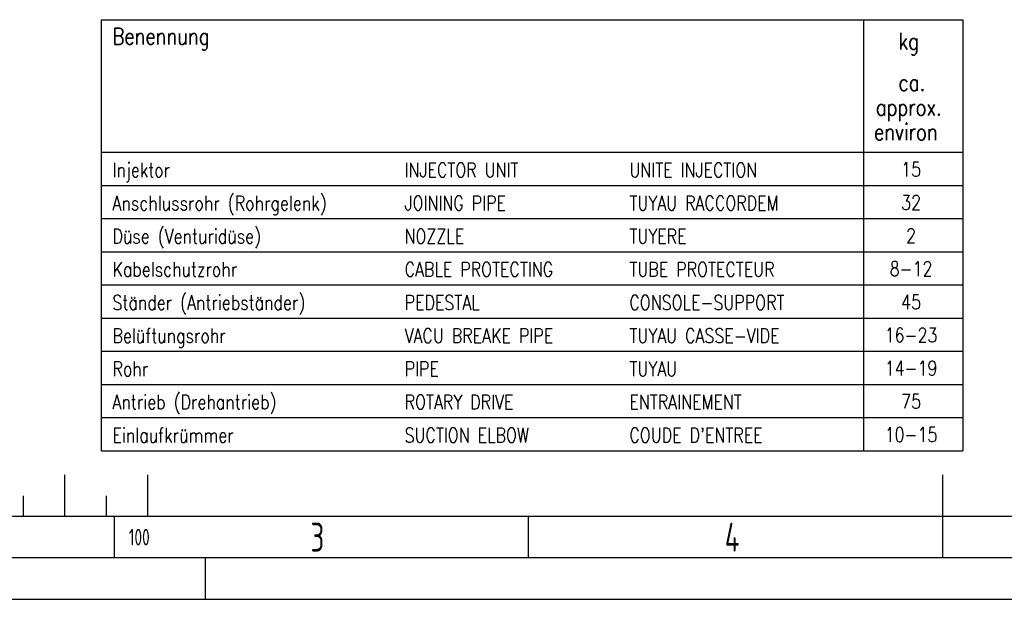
# Model space of a CAD drawing. Header units: millimetres. Extents: x 0 to 8400, y 0 to 5940.
# Tile 11 of 51: x 2051 to 4429, y 0 to 1399. Entities that reach past the tile are written whole.
import ezdxf
from ezdxf.enums import TextEntityAlignment as Align

# ---------------------------------------------------------------- set-up
doc = ezdxf.new("R2010")
doc.units = ezdxf.units.MM
doc.header["$LTSCALE"] = 20
doc.layers.get('0').update_dxf_attribs({"linetype": 'CONTINUOUS'})
for name, color, linetype in [('02-LINIE-035', 2, 'CONTINUOUS'), ('10-TEXT-025', 1, 'CONTINUOUS'), ('KSB-BLATTRAND', 2, 'CONTINUOUS')]:
    doc.layers.add(name, color=color, linetype=linetype)
doc.styles.add('ROMANS', font='romans', dxfattribs={"width": 0.8})
doc.styles.get("Standard").update_dxf_attribs({"font": 'ISOCP.SHX'})

# ---------------------------------------------------------------- blocks, each defined once
blk = doc.blocks.new('Rahmen_A3')
at = {"color": 1, "ltscale": 150}
for p, q in [((108, 15), (108, 10)), ((118, 15), (118, 10)), ((103, 12.5), (103, 10)), ((113, 12.5), (113, 10)), ((410, 10), (18, 10)), ((114, 5), (114, 10)), ((164, 5), (164, 10)), ((0, 0), (420, 0))]:
    blk.add_line(p, q, dxfattribs=at)
at = {"color": 3, "ltscale": 150}
for p, q in [((214, 5), (214, 15)), ((415, 5), (13, 5)), ((125, 0), (125, 5))]:
    blk.add_line(p, q, dxfattribs=at)
at = {"color": 1, "ltscale": 150, "width": 0.75}
for s, height, p in [('100', 2, (115.75, 6.5)), ('3', 3.5, (137.6875, 5.75)), ('4', 3.5, (187.6875, 5.75))]:
    blk.add_text(s, height=height, dxfattribs=at).set_placement(p)

msp = doc.modelspace()

# ---------------------------------------------------------------- linework, layer by layer
at = {"layer": '02-LINIE-035'}
for p, q in [((2248.4, 1398.6), (2248.4, 358.6)), ((2248.4, 1398.6), (4328.7, 1398.6)), ((4088.7, 1398.6), (4088.7, 358.6)), ((4328.7, 1398.6), (4328.7, 358.6)), ((2248.4, 1078.6), (4328.7, 1078.6)), ((2248.4, 998.6), (4328.7, 998.6)), ((2248.4, 918.6), (4328.7, 918.6)), ((2248.4, 838.6), (4328.7, 838.6)), ((2248.4, 758.6), (4328.7, 758.6)), ((2248.4, 678.6), (4328.7, 678.6)), ((2248.4, 598.6), (4328.7, 598.6)), ((2248.4, 518.6), (4328.7, 518.6)), ((2248.4, 438.6), (4328.7, 438.6)), ((2248.4, 358.6), (4328.7, 358.6))]:
    msp.add_line(p, q, dxfattribs=at)

# ---------------------------------------------------------------- block references
at = {"layer": 'KSB-BLATTRAND', "xscale": 20, "yscale": 20, "zscale": 20}
msp.add_blockref('Rahmen_A3', (0, 0), dxfattribs=at)

# ---------------------------------------------------------------- texts
at = {"layer": '02-LINIE-035', "style": 'ROMANS', "width": 0.8}
for s, p in [('Benennung', (2275.4, 1338.6)), ('kg', (4173.3, 1326.6)), ('ca.', (4173.3, 1226.8)), ('approx.', (4118.6, 1167.4)), ('environ', (4114.1, 1108))]:
    msp.add_text(s, height=40, dxfattribs=at).set_placement(p)
at = {"layer": '10-TEXT-025', "style": 'ROMANS', "width": 0.8}
for s, p in [('Injektor', (2275.4, 1018.6)), ('INJECTOR UNIT', (2980.7, 1018.6)), ('UNITE INJECTION', (3523.5, 1018.6)), ('Anschlussrohr (Rohrgelenk)', (2275.4, 938.6)), ('JOINING PIPE', (2980.7, 938.6)), ('TUYAU RACCORDEM', (3523.5, 938.6)), ('Düse (Venturidüse)', (2275.4, 858.6)), ('NOZZLE', (2980.7, 858.6)), ('TUYERE', (3523.5, 858.6)), ('Kabelschutzrohr', (2275.4, 778.6)), ('CABLE PROTECTING', (2980.7, 778.6)), ('TUBE PROTECTEUR', (3523.5, 778.6)), ('Ständer (Antriebständer)', (2275.4, 698.6)), ('PEDESTAL', (2980.7, 698.6)), ('CONSOLE-SUPPORT', (3523.5, 698.6)), ('Belüftungsrohr', (2275.4, 618.6)), ('VACU BREAKE PIPE', (2980.7, 618.6)), ('TUYAU CASSE-VIDE', (3523.5, 618.6)), ('Rohr', (2275.4, 538.6)), ('PIPE', (2980.7, 538.6)), ('TUYAU', (3523.5, 538.6)), ('Antrieb (Drehantrieb)', (2275.4, 458.6)), ('ROTARY DRIVE', (2980.7, 458.6)), ('ENTRAINEMENT', (3523.5, 458.6)), ('Einlaufkrümmer', (2275.4, 378.6)), ('SUCTION ELBOW', (2980.7, 378.6)), ("COUDE D'ENTREE", (3523.5, 378.6))]:
    msp.add_text(s, height=35, dxfattribs=at).set_placement(p)
for s, p in [('15', (4203.6, 1037.6)), ('32', (4203.6, 957.6)), ('2', (4203.6, 877.6)), ('8-12', (4203.6, 797.6)), ('45', (4203.6, 717.6)), ('16-23', (4203.6, 637.6)), ('14-19', (4203.6, 557.6)), ('75', (4203.6, 477.6)), ('10-15', (4203.6, 397.6))]:
    msp.add_text(s, height=35, dxfattribs=at).set_placement(p, align=Align.MIDDLE)

doc.saveas('drawing.dxf')
